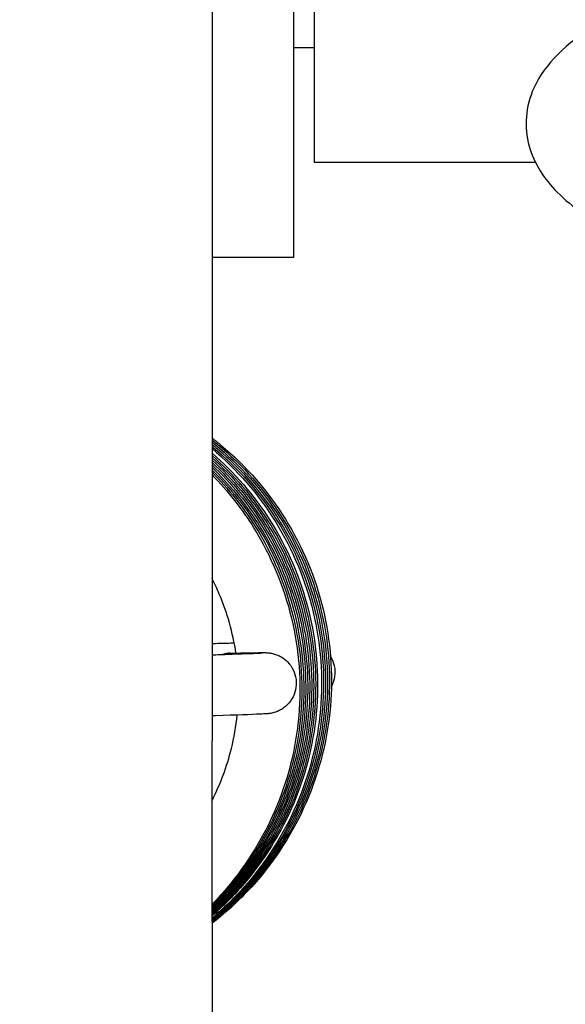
# Model space of a CAD drawing. Header units: millimetres. Extents: x 49320 to 60117, y -4209 to 20568.
# Tile 96 of 252: x 52281.4 to 52282.47, y 1683.23 to 1685.16. Entities that reach past the tile are written whole.
import ezdxf

# ---------------------------------------------------------------- set-up
doc = ezdxf.new("R2010")
doc.units = ezdxf.units.MM
doc.layers.add('_mt_hatch żelbet', color=8, linetype='Continuous', lineweight=9)
doc.layers.add('_mt_widok', color=253, linetype='Continuous')
doc.layers.add('ARCATA', color=4, linetype='Continuous')

# ---------------------------------------------------------------- blocks, each defined once
blk = doc.blocks.new('WINDA 1 DZ')
at = {"layer": 'ARCATA', "color": 5, "true_color": 0x1414ff}
for p, q in [((45.2, 83.8691), (45.2, 76.8148)), ((45.36, 77.763), (45.36, 82.585)), ((45.4, 82.399), (45.4, 77.949)), ((45.36, 78.174), (45.4, 78.174)), ((45.4, 77.949), (45.8335, 77.949)), ((45.2, 77.763), (45.36, 77.763)), ((45.2, 76.4613), (45.2, 76.8148)), ((45.2, 76.4613), (45.2, 75.5401))]:
    blk.add_line(p, q, dxfattribs=at)
blk.add_ellipse((45.2369, 76.9272), major_axis=(0.0012, -0.0598), ratio=0.876106, start_param=3.141736, end_param=3.419819, dxfattribs=at)
for points, knots in [([(47.4352, 77.8138), (47.4429, 77.8178), (47.4503, 77.8218), (47.5137, 77.8584), (47.5579, 77.8959), (47.6031, 77.9797), (47.61, 78.0227), (47.5925, 78.0962), (47.5741, 78.1264), (47.515, 78.1903), (47.4677, 78.2212), (47.3479, 78.2775), (47.2733, 78.3019), (47.1098, 78.3396), (47.0216, 78.3532), (46.8391, 78.3698), (46.7449, 78.3729), (46.5587, 78.3686), (46.4667, 78.3612), (46.2931, 78.3364), (46.2116, 78.319), (46.0656, 78.2747), (46.0015, 78.2478), (45.8954, 78.1827), (45.853, 78.1438), (45.8144, 78.059), (45.8107, 78.0178), (45.8309, 77.9465), (45.8508, 77.9165), (45.9053, 77.8612), (45.9417, 77.8362), (45.9848, 77.8138)], [5.702614, 5.702614, 5.702614, 5.702614, 5.74792, 5.74792, 6.100925, 6.100925, 6.364715, 6.364715, 6.589371, 6.589371, 6.912013, 6.912013, 7.260654, 7.260654, 7.594166, 7.594166, 7.922306, 7.922306, 8.249512, 8.249512, 8.579121, 8.579121, 8.916951, 8.916951, 9.270556, 9.270556, 9.521263, 9.521263, 9.750134, 9.750134, 10.005349, 10.005349, 10.005349, 10.005349]), ([(45.2, 77.4088), (45.2059, 77.4042), (45.2118, 77.3995), (45.2669, 77.3538), (45.3101, 77.304), (45.3775, 77.1954), (45.4027, 77.1352), (45.4323, 77.0114), (45.4372, 76.9462), (45.4266, 76.8187), (45.4104, 76.7547), (45.3598, 76.6372), (45.3248, 76.582), (45.2576, 76.5064), (45.2298, 76.4805), (45.2, 76.4575)], [0.555799, 0.555799, 0.555799, 0.555799, 0.578256, 0.578256, 0.771377, 0.771377, 0.962663, 0.962663, 1.154215, 1.154215, 1.347406, 1.347406, 1.538784, 1.538784, 1.651352, 1.651352, 1.651352, 1.651352]), ([(45.2, 77.4047), (45.2035, 77.402), (45.207, 77.3992), (45.26, 77.3558), (45.3035, 77.3064), (45.3718, 77.1982), (45.3975, 77.1379), (45.4279, 77.0141), (45.4333, 76.9491), (45.4235, 76.8218), (45.4078, 76.7579), (45.3581, 76.6398), (45.3233, 76.5842), (45.2566, 76.5082), (45.2293, 76.4824), (45.2, 76.4594)], [0.562298, 0.562298, 0.562298, 0.562298, 0.575693, 0.575693, 0.768461, 0.768461, 0.960626, 0.960626, 1.151712, 1.151712, 1.344397, 1.344397, 1.536733, 1.536733, 1.648117, 1.648117, 1.648117, 1.648117]), ([(45.2, 77.4005), (45.2018, 77.3991), (45.2036, 77.3977), (45.2549, 77.3559), (45.2984, 77.3069), (45.3672, 77.199), (45.3929, 77.1384), (45.4236, 77.0147), (45.4293, 76.95), (45.4201, 76.8222), (45.4044, 76.7576), (45.3546, 76.6399), (45.3206, 76.585), (45.2554, 76.5097), (45.2288, 76.4841), (45.2, 76.4612)], [0.570945, 0.570945, 0.570945, 0.570945, 0.577859, 0.577859, 0.769985, 0.769985, 0.962813, 0.962813, 1.153241, 1.153241, 1.347824, 1.347824, 1.537304, 1.537304, 1.646971, 1.646971, 1.646971, 1.646971]), ([(45.2, 77.3963), (45.2037, 77.3933), (45.2073, 77.3903), (45.2588, 77.3464), (45.3008, 77.2975), (45.3679, 77.1887), (45.393, 77.127), (45.4212, 77.0024), (45.4256, 76.9382), (45.4142, 76.8109), (45.3974, 76.7463), (45.3454, 76.6296), (45.3105, 76.5755), (45.2476, 76.5051), (45.2246, 76.4831), (45.2, 76.4632)], [0.566339, 0.566339, 0.566339, 0.566339, 0.580632, 0.580632, 0.769864, 0.769864, 0.964875, 0.964875, 1.153928, 1.153928, 1.349015, 1.349015, 1.537955, 1.537955, 1.632529, 1.632529, 1.632529, 1.632529]), ([(45.2, 77.392), (45.2007, 77.3914), (45.2015, 77.3908), (45.2511, 77.3495), (45.2941, 77.3004), (45.3614, 77.1924), (45.3866, 77.1322), (45.4169, 77.0079), (45.4218, 76.9422), (45.411, 76.8146), (45.3953, 76.7512), (45.345, 76.6341), (45.3102, 76.5789), (45.2472, 76.5075), (45.2244, 76.4855), (45.2, 76.4654)], [0.579007, 0.579007, 0.579007, 0.579007, 0.581865, 0.581865, 0.773244, 0.773244, 0.964649, 0.964649, 1.157838, 1.157838, 1.349332, 1.349332, 1.540703, 1.540703, 1.635122, 1.635122, 1.635122, 1.635122]), ([(45.2, 77.3878), (45.2488, 77.347), (45.2915, 77.2976), (45.3583, 77.1894), (45.3835, 77.1293), (45.4131, 77.0053), (45.4179, 76.9399), (45.407, 76.8123), (45.3909, 76.7485), (45.3402, 76.6312), (45.3052, 76.5762), (45.2436, 76.5069), (45.2225, 76.4864), (45.2, 76.4675)], [0.581348, 0.581348, 0.581348, 0.581348, 0.772672, 0.772672, 0.963732, 0.963732, 1.156009, 1.156009, 1.348734, 1.348734, 1.53984, 1.53984, 1.627407, 1.627407, 1.627407, 1.627407]), ([(45.2, 77.3791), (45.2437, 77.3411), (45.2822, 77.2964), (45.3477, 77.1936), (45.3736, 77.1332), (45.4044, 77.0094), (45.4101, 76.9445), (45.4006, 76.8173), (45.3853, 76.7535), (45.336, 76.6352), (45.3013, 76.5793), (45.2408, 76.51), (45.2211, 76.4903), (45.2, 76.4719)], [0.593767, 0.593767, 0.593767, 0.593767, 0.767526, 0.767526, 0.960078, 0.960078, 1.151169, 1.151169, 1.343454, 1.343454, 1.536206, 1.536206, 1.619538, 1.619538, 1.619538, 1.619538]), ([(45.2, 77.3745), (45.2421, 77.3373), (45.2794, 77.2938), (45.344, 77.1923), (45.3698, 77.1317), (45.4007, 77.0075), (45.4063, 76.9423), (45.3965, 76.8153), (45.3813, 76.7519), (45.3321, 76.6338), (45.2971, 76.5778), (45.2378, 76.5099), (45.2195, 76.4914), (45.2, 76.4742)], [0.60181, 0.60181, 0.60181, 0.60181, 0.770491, 0.770491, 0.963653, 0.963653, 1.155216, 1.155216, 1.346517, 1.346517, 1.539681, 1.539681, 1.617334, 1.617334, 1.617334, 1.617334]), ([(45.2, 77.3699), (45.2413, 77.3329), (45.2777, 77.2898), (45.3412, 77.1888), (45.3667, 77.1285), (45.3973, 77.0042), (45.4025, 76.9385), (45.392, 76.8112), (45.3766, 76.7478), (45.3268, 76.6304), (45.2919, 76.575), (45.2343, 76.5092), (45.2176, 76.4923), (45.2, 76.4765)], [0.606246, 0.606246, 0.606246, 0.606246, 0.772632, 0.772632, 0.964741, 0.964741, 1.157588, 1.157588, 1.348708, 1.348708, 1.540731, 1.540731, 1.611471, 1.611471, 1.611471, 1.611471]), ([(45.2, 77.3654), (45.2405, 77.3284), (45.2762, 77.2855), (45.3385, 77.1849), (45.3638, 77.1248), (45.3938, 77.0006), (45.3986, 76.9349), (45.3877, 76.8073), (45.3718, 76.7437), (45.3214, 76.6267), (45.2865, 76.5716), (45.2304, 76.5082), (45.2156, 76.4932), (45.2, 76.4789)], [0.6087408, 0.6087408, 0.6087408, 0.6087408, 0.7732546, 0.7732546, 0.9644399, 0.9644399, 1.1575128, 1.1575128, 1.3493451, 1.3493451, 1.5405027, 1.5405027, 1.6035617, 1.6035617, 1.6035617, 1.6035617]), ([(45.2, 77.3606), (45.2392, 77.324), (45.2739, 77.282), (45.3362, 77.1815), (45.3614, 77.1199), (45.3901, 76.9953), (45.3947, 76.9309), (45.3836, 76.8036), (45.3669, 76.7391), (45.3154, 76.6222), (45.2805, 76.5678), (45.2264, 76.507), (45.2135, 76.4938), (45.2, 76.4813)], [0.6076678, 0.6076678, 0.6076678, 0.6076678, 0.7684554, 0.7684554, 0.9633336, 0.9633336, 1.1527402, 1.1527402, 1.3475025, 1.3475025, 1.5368425, 1.5368425, 1.592026, 1.592026, 1.592026, 1.592026]), ([(45.2, 77.356), (45.238, 77.3198), (45.2716, 77.2785), (45.333, 77.1788), (45.3583, 77.1172), (45.3865, 76.9925), (45.3907, 76.9282), (45.3793, 76.8009), (45.3627, 76.7363), (45.3107, 76.6195), (45.2756, 76.5654), (45.2229, 76.5065), (45.2117, 76.495), (45.2, 76.4839)], [0.613749, 0.613749, 0.613749, 0.613749, 0.770983, 0.770983, 0.9659352, 0.9659352, 1.1551507, 1.1551507, 1.3501249, 1.3501249, 1.5393613, 1.5393613, 1.5875162, 1.5875162, 1.5875162, 1.5875162]), ([(45.2, 77.3509), (45.2339, 77.3181), (45.2641, 77.2811), (45.3245, 77.1869), (45.3511, 77.1258), (45.3815, 77.0016), (45.3866, 76.9373), (45.3773, 76.8101), (45.3621, 76.7457), (45.3124, 76.6278), (45.2778, 76.5727), (45.2246, 76.5117), (45.2126, 76.499), (45.2, 76.4868)], [0.6361686, 0.6361686, 0.6361686, 0.6361686, 0.777487, 0.777487, 0.9726373, 0.9726373, 1.1619673, 1.1619673, 1.3557343, 1.3557343, 1.5464633, 1.5464633, 1.5987892, 1.5987892, 1.5987892, 1.5987892]), ([(45.2, 77.3458), (45.231, 77.3154), (45.2589, 77.2817), (45.3186, 77.1911), (45.3454, 77.1294), (45.3764, 77.0057), (45.3827, 76.9424), (45.3747, 76.8157), (45.3599, 76.7509), (45.3113, 76.6319), (45.2771, 76.5761), (45.2244, 76.5143), (45.2125, 76.5015), (45.2, 76.4892)], [0.6471101, 0.6471101, 0.6471101, 0.6471101, 0.7768851, 0.7768851, 0.9735006, 0.9735006, 1.160378, 1.160378, 1.3549148, 1.3549148, 1.5466899, 1.5466899, 1.598981, 1.598981, 1.598981, 1.598981]), ([(45.2, 77.3414), (45.2321, 77.3094), (45.2607, 77.2736), (45.3184, 77.1813), (45.3438, 77.121), (45.3742, 76.9967), (45.3793, 76.931), (45.3686, 76.8035), (45.3531, 76.7401), (45.3031, 76.6229), (45.2682, 76.5676), (45.2177, 76.5102), (45.209, 76.5009), (45.2, 76.4919)], [0.6373347, 0.6373347, 0.6373347, 0.6373347, 0.7730343, 0.7730343, 0.9647443, 0.9647443, 1.1578625, 1.1578625, 1.3491193, 1.3491193, 1.5407695, 1.5407695, 1.578836, 1.578836, 1.578836, 1.578836]), ([(45.2, 77.3365), (45.2312, 77.3048), (45.2589, 77.2694), (45.3156, 77.1777), (45.3408, 77.1176), (45.3706, 76.9935), (45.3754, 76.9279), (45.3645, 76.8003), (45.3484, 76.7366), (45.2978, 76.6195), (45.2629, 76.5644), (45.214, 76.5093), (45.2071, 76.5019), (45.2, 76.4947)], [0.6399425, 0.6399425, 0.6399425, 0.6399425, 0.7730573, 0.7730573, 0.9641393, 0.9641393, 1.1568801, 1.1568801, 1.3491325, 1.3491325, 1.5402311, 1.5402311, 1.5705191, 1.5705191, 1.5705191, 1.5705191]), ([(45.2469, 76.9872), (45.2409, 77.0269), (45.2298, 77.066), (45.2099, 77.1131), (45.2051, 77.1233), (45.2, 77.1334)], [0.6498173, 0.6498173, 0.6498173, 0.6498173, 0.7699354, 0.7699354, 0.8038674, 0.8038674, 0.8038674, 0.8038674]), ([(45.2, 77.006), (45.21, 77.0062), (45.2197, 77.0064), (45.2339, 77.0068), (45.2387, 77.0069), (45.2435, 77.007)], [1.23421429, 1.23421429, 1.23421429, 1.23421429, 1.27430399, 1.27430399, 1.29575196, 1.29575196, 1.29575196, 1.29575196]), ([(45.2, 76.9837), (45.2103, 76.984), (45.2198, 76.9843), (45.2581, 76.9857), (45.2796, 76.9865), (45.2941, 76.9871), (45.2966, 76.9873), (45.2984, 76.9874), (45.2987, 76.9874), (45.2987, 76.9874)], [1.4249032, 1.4249032, 1.4249032, 1.4249032, 1.4771173, 1.4771173, 1.6520452, 1.6520452, 1.701464, 1.701464, 1.7215428, 1.7215428, 1.7215428, 1.7215428]), ([(45.2357, 76.987), (45.2644, 76.9876), (45.2847, 76.9879), (45.2995, 76.988), (45.302, 76.988), (45.306, 76.9879), (45.3069, 76.9879), (45.3112, 76.9875), (45.3123, 76.9874), (45.3146, 76.9871), (45.3157, 76.9869), (45.3192, 76.9862), (45.322, 76.9855), (45.3273, 76.9836), (45.33, 76.9825), (45.3369, 76.979), (45.341, 76.9762), (45.3494, 76.9688), (45.3535, 76.9639), (45.36, 76.953), (45.3624, 76.9468), (45.3645, 76.9369), (45.365, 76.9333), (45.3651, 76.9296)], [0, 0, 0, 0, 0.1763558, 0.1763558, 0.230532, 0.230532, 0.2566198, 0.2566198, 0.2631117, 0.2631117, 0.2675007, 0.2675007, 0.2763771, 0.2763771, 0.285128, 0.285128, 0.2998972, 0.2998972, 0.3186039, 0.3186039, 0.3380421, 0.3380421, 0.3490157, 0.3490157, 0.3490157, 0.3490157]), ([(45.4321, 76.9804), (45.4322, 76.9803), (45.4323, 76.9803), (45.4356, 76.9746), (45.4381, 76.9684), (45.4402, 76.9585), (45.4407, 76.9548), (45.4408, 76.9511)], [1.73089092, 1.73089092, 1.73089092, 1.73089092, 1.7312113, 1.7312113, 1.7506481, 1.7506481, 1.76177106, 1.76177106, 1.76177106, 1.76177106]), ([(45.4408, 76.9511), (45.441, 76.9446), (45.4401, 76.9381), (45.4371, 76.9284), (45.4357, 76.9249), (45.4339, 76.9216)], [0, 0, 0, 0, 0.0193053, 0.0193053, 0.03052712, 0.03052712, 0.03052712, 0.03052712]), ([(45.3651, 76.9296), (45.3652, 76.9232), (45.3643, 76.9166), (45.3606, 76.9043), (45.3576, 76.8984), (45.3501, 76.8878), (45.3454, 76.8832), (45.3376, 76.8776), (45.3349, 76.8759), (45.3295, 76.8732), (45.3269, 76.8722), (45.3226, 76.8707), (45.3209, 76.8702), (45.3177, 76.8694), (45.3162, 76.8691), (45.3141, 76.8688), (45.3133, 76.8687), (45.3116, 76.8684), (45.3109, 76.8684), (45.3088, 76.8681), (45.3077, 76.8681), (45.3033, 76.8678), (45.2995, 76.8676), (45.2779, 76.8666), (45.2481, 76.8655), (45.2049, 76.8641), (45.2025, 76.864), (45.2, 76.8639)], [0, 0, 0, 0, 0.0193053, 0.0193053, 0.0387411, 0.0387411, 0.0581903, 0.0581903, 0.0676989, 0.0676989, 0.0764209, 0.0764209, 0.0823115, 0.0823115, 0.0891819, 0.0891819, 0.0949702, 0.0949702, 0.1045286, 0.1045286, 0.1275908, 0.1275908, 0.1967703, 0.1967703, 0.4078554, 0.4078554, 0.4202521, 0.4202521, 0.4202521, 0.4202521]), ([(45.2, 76.698), (45.2165, 76.7304), (45.2293, 76.7648), (45.2434, 76.8214), (45.2472, 76.8434), (45.2496, 76.8656)], [0.3525218, 0.3525218, 0.3525218, 0.3525218, 0.4612514, 0.4612514, 0.5279915, 0.5279915, 0.5279915, 0.5279915])]:
    blk.add_open_spline(points, degree=3, knots=knots, dxfattribs=at)

msp = doc.modelspace()

# ---------------------------------------------------------------- hatches: boundary and pattern name
at = {"layer": '_mt_hatch żelbet', "ltscale": 2, "transparency": 33554687}
h = msp.add_hatch(dxfattribs=at)
h.set_pattern_fill('ANSI36', color=8)
h.set_pattern_definition([(45, (55916.924, 5082.696), (1.683798, 6.173926), [7.9375, -1.5875, 0, -1.5875])])
edge = h.paths.add_edge_path()
edge.add_line((52283.3224, 1621.9329), (52251.5763, 1621.9329))
edge.add_line((52251.5763, 1621.9329), (52251.5763, 1704.3329))
edge.add_line((52251.5763, 1704.3329), (52249.7263, 1704.3329))
edge.add_line((52249.7263, 1704.3329), (52249.6763, 1704.3829))
edge.add_arc((52249.6263, 1704.3829), 0.05, 0, 90)
edge.add_line((52249.6263, 1704.4329), (52247.1263, 1704.4329))
edge.add_line((52247.1263, 1704.4329), (52247.1263, 1704.3579))
edge.add_line((52247.1263, 1704.3579), (52247.1013, 1704.3329))
edge.add_line((52247.1013, 1704.3329), (52246.9013, 1704.3329))
edge.add_line((52246.9013, 1704.3329), (52246.8763, 1704.3579))
edge.add_line((52246.8763, 1704.3579), (52246.8763, 1704.4329))
edge.add_line((52246.8763, 1704.4329), (52246.8263, 1704.4329))
edge.add_line((52246.8263, 1704.4329), (52246.8263, 1705.4329))
edge.add_line((52246.8263, 1705.4329), (52246.8763, 1705.4329))
edge.add_line((52246.8763, 1705.4329), (52246.8763, 1705.5079))
edge.add_line((52246.8763, 1705.5079), (52246.9013, 1705.5329))
edge.add_line((52246.9013, 1705.5329), (52247.1013, 1705.5329))
edge.add_line((52247.1013, 1705.5329), (52247.1263, 1705.5079))
edge.add_line((52247.1263, 1705.5079), (52247.1263, 1705.4329))
edge.add_line((52247.1263, 1705.4329), (52249.6263, 1705.4329))
edge.add_arc((52249.6263, 1705.4829), 0.05, 270, 360)
edge.add_line((52249.6763, 1705.4829), (52249.7263, 1705.5329))
edge.add_line((52249.7263, 1705.5329), (52251.5763, 1705.5329))
edge.add_line((52251.5763, 1705.5329), (52251.5763, 1712.3329))
edge.add_line((52251.5763, 1712.3329), (52249.7263, 1712.3329))
edge.add_line((52249.7263, 1712.3329), (52249.6763, 1712.3829))
edge.add_arc((52249.6263, 1712.3829), 0.05, 0, 90)
edge.add_line((52249.6263, 1712.4329), (52247.1263, 1712.4329))
edge.add_line((52247.1263, 1712.4329), (52247.1263, 1712.3579))
edge.add_line((52247.1263, 1712.3579), (52247.1013, 1712.3329))
edge.add_line((52247.1013, 1712.3329), (52246.9013, 1712.3329))
edge.add_line((52246.9013, 1712.3329), (52246.8763, 1712.3579))
edge.add_line((52246.8763, 1712.3579), (52246.8763, 1712.4329))
edge.add_line((52246.8763, 1712.4329), (52246.8263, 1712.4329))
edge.add_line((52246.8263, 1712.4329), (52246.8263, 1712.3079))
edge.add_arc((52246.8013, 1712.3079), 0.025, 270, 360, ccw=False)
edge.add_line((52246.8013, 1712.2829), (52245.4513, 1712.2829))
edge.add_arc((52245.4513, 1712.3079), 0.025, 180, 270, ccw=False)
edge.add_line((52245.4263, 1712.33), (52245.4263, 1712.429))
edge.add_line((52245.4263, 1712.429), (52244.1918, 1712.3329))
edge.add_arc((52244.1763, 1712.5323), 0.2, 180, 274.4517, ccw=False)
edge.add_line((52243.9763, 1712.5323), (52243.9763, 1713.3335))
edge.add_arc((52244.1763, 1713.3335), 0.2, 85.5483, 180, ccw=False)
edge.add_line((52244.1918, 1713.5329), (52245.4263, 1713.4368))
edge.add_line((52245.4263, 1713.4368), (52245.4263, 1713.5573))
edge.add_arc((52245.4513, 1713.5579), 0.025, 90, 180, ccw=False)
edge.add_line((52245.4513, 1713.5829), (52246.8013, 1713.5829))
edge.add_arc((52246.8013, 1713.5579), 0.025, 0, 90, ccw=False)
edge.add_line((52246.8263, 1713.5579), (52246.8263, 1713.4329))
edge.add_line((52246.8263, 1713.4329), (52246.8763, 1713.4329))
edge.add_line((52246.8763, 1713.4329), (52246.8763, 1713.5079))
edge.add_line((52246.8763, 1713.5079), (52246.9013, 1713.5329))
edge.add_line((52246.9013, 1713.5329), (52247.1013, 1713.5329))
edge.add_line((52247.1013, 1713.5329), (52247.1263, 1713.5079))
edge.add_line((52247.1263, 1713.5079), (52247.1263, 1713.4329))
edge.add_line((52247.1263, 1713.4329), (52249.6263, 1713.4329))
edge.add_arc((52249.6263, 1713.4829), 0.05, 270, 360)
edge.add_line((52249.6763, 1713.4829), (52249.7263, 1713.5329))
edge.add_line((52249.7263, 1713.5329), (52251.5763, 1713.5329))
edge.add_line((52251.5763, 1713.5329), (52251.5763, 1778.6829))
edge.add_line((52251.5763, 1778.6829), (52249.7263, 1778.6829))
edge.add_line((52249.7263, 1778.6829), (52249.6763, 1778.7329))
edge.add_arc((52249.6263, 1778.7329), 0.05, 0, 90)
edge.add_line((52249.6263, 1778.7829), (52247.1263, 1778.7829))
edge.add_line((52247.1263, 1778.7829), (52247.1263, 1778.7079))
edge.add_line((52247.1263, 1778.7079), (52247.1013, 1778.6829))
edge.add_line((52247.1013, 1778.6829), (52246.9013, 1778.6829))
edge.add_line((52246.9013, 1778.6829), (52246.8763, 1778.7079))
edge.add_line((52246.8763, 1778.7079), (52246.8763, 1778.7829))
edge.add_line((52246.8763, 1778.7829), (52246.8263, 1778.7829))
edge.add_line((52246.8263, 1778.7829), (52246.8263, 1778.6579))
edge.add_arc((52246.8013, 1778.6579), 0.025, 270, 360, ccw=False)
edge.add_line((52246.8013, 1778.6329), (52245.4513, 1778.6329))
edge.add_arc((52245.4513, 1778.6579), 0.025, 180, 270, ccw=False)
edge.add_line((52245.4263, 1778.6579), (52245.4263, 1778.779))
edge.add_line((52245.4263, 1778.779), (52244.6918, 1778.6829))
edge.add_arc((52244.6763, 1778.8823), 0.2, 180, 274.4517, ccw=False)
edge.add_line((52244.4763, 1778.8823), (52244.4763, 1779.6835))
edge.add_arc((52244.6763, 1779.6835), 0.2, 85.5483, 180, ccw=False)
edge.add_line((52244.6918, 1779.8829), (52245.4263, 1779.7868))
edge.add_line((52245.4263, 1779.7868), (52245.4263, 1779.9079))
edge.add_arc((52245.4513, 1779.9079), 0.025, 90, 180, ccw=False)
edge.add_line((52245.4513, 1779.9329), (52246.8013, 1779.9329))
edge.add_arc((52246.8013, 1779.9079), 0.025, 0, 90, ccw=False)
edge.add_line((52246.8263, 1779.9079), (52246.8263, 1779.7829))
edge.add_line((52246.8263, 1779.7829), (52246.8763, 1779.7829))
edge.add_line((52246.8763, 1779.7829), (52246.8763, 1779.8579))
edge.add_line((52246.8763, 1779.8579), (52246.9013, 1779.8829))
edge.add_line((52246.9013, 1779.8829), (52247.1013, 1779.8829))
edge.add_line((52247.1013, 1779.8829), (52247.1263, 1779.8579))
edge.add_line((52247.1263, 1779.8579), (52247.1263, 1779.7829))
edge.add_line((52247.1263, 1779.7829), (52249.6263, 1779.7829))
edge.add_arc((52249.6263, 1779.8329), 0.05, 270, 360)
edge.add_line((52249.6763, 1779.8329), (52249.7263, 1779.8829))
edge.add_line((52249.7263, 1779.8829), (52251.5763, 1779.8829))
edge.add_line((52251.5763, 1779.8829), (52251.5763, 1788.7829))
edge.add_line((52251.5763, 1788.7829), (52249.7263, 1788.7829))
edge.add_line((52249.7263, 1788.7829), (52249.6763, 1788.8329))
edge.add_arc((52249.6263, 1788.8329), 0.05, 0, 90)
edge.add_line((52249.6263, 1788.8829), (52247.1263, 1788.8829))
edge.add_line((52247.1263, 1788.8829), (52247.1263, 1788.8079))
edge.add_line((52247.1263, 1788.8079), (52247.1013, 1788.7829))
edge.add_line((52247.1013, 1788.7829), (52246.9013, 1788.7829))
edge.add_line((52246.9013, 1788.7829), (52246.8763, 1788.8079))
edge.add_line((52246.8763, 1788.8079), (52246.8763, 1788.8829))
edge.add_line((52246.8763, 1788.8829), (52246.8263, 1788.8829))
edge.add_line((52246.8263, 1788.8829), (52246.8263, 1788.7579))
edge.add_arc((52246.8013, 1788.7579), 0.025, 270, 360, ccw=False)
edge.add_line((52246.8013, 1788.7329), (52246.4455, 1788.7329))
edge.add_spline(control_points=[(52246.4364, 1788.7439), (52246.4364, 1788.7439), (52246.4363, 1788.744), (52246.4357, 1788.7442), (52246.4348, 1788.7446), (52246.4317, 1788.7456), (52246.4291, 1788.7463), (52246.4222, 1788.7479), (52246.4176, 1788.7487), (52246.4069, 1788.7502), (52246.4009, 1788.7509), (52246.3886, 1788.7517), (52246.3824, 1788.7519), (52246.3763, 1788.7519)], knot_values=[0.024008, 0.024008, 0.024008, 0.024008, 0.028269, 0.028269, 0.039404, 0.039404, 0.055597, 0.055597, 0.075883, 0.075883, 0.097542, 0.097542, 0.117485, 0.117485, 0.117485, 0.117485], degree=3, periodic=0)
edge.add_line((52246.3763, 1788.7519), (52245.5763, 1788.7519))
edge.add_spline(control_points=[(52245.5763, 1788.7346), (52245.5705, 1788.7346), (52245.5646, 1788.7347), (52245.5452, 1788.7349), (52245.5321, 1788.7352), (52245.5073, 1788.7364), (52245.4957, 1788.7373), (52245.4748, 1788.74), (52245.4654, 1788.7419), (52245.4509, 1788.7472), (52245.4454, 1788.7499), (52245.4364, 1788.7573), (52245.4329, 1788.7612), (52245.4277, 1788.7711), (52245.4263, 1788.7771), (52245.4263, 1788.7826)], knot_values=[0, 0, 0, 0, 0.0173, 0.0173, 0.057137, 0.057137, 0.096974, 0.096974, 0.13681, 0.13681, 0.163111, 0.163111, 0.180869, 0.180869, 0.199184, 0.199184, 0.199184, 0.199184], degree=3, periodic=0)
edge.add_line((52245.4263, 1788.7826), (52245.4263, 1788.879))
edge.add_line((52245.4263, 1788.879), (52244.6918, 1788.7829))
edge.add_arc((52244.6763, 1788.9823), 0.2, 180, 274.4517, ccw=False)
edge.add_line((52244.4763, 1788.9823), (52244.4763, 1789.7835))
edge.add_arc((52244.6763, 1789.7835), 0.2, 85.5483, 180, ccw=False)
edge.add_line((52244.6918, 1789.9829), (52245.4263, 1789.8868))
edge.add_line((52245.4263, 1789.8868), (52245.4263, 1790.0079))
edge.add_arc((52245.4513, 1790.0079), 0.025, 90, 180, ccw=False)
edge.add_line((52245.4513, 1790.0329), (52246.8013, 1790.0329))
edge.add_arc((52246.8013, 1790.0079), 0.025, 0, 90, ccw=False)
edge.add_line((52246.8263, 1790.0079), (52246.8263, 1789.8829))
edge.add_line((52246.8263, 1789.8829), (52246.8763, 1789.8829))
edge.add_line((52246.8763, 1789.8829), (52246.8763, 1789.9579))
edge.add_line((52246.8763, 1789.9579), (52246.9013, 1789.9829))
edge.add_line((52246.9013, 1789.9829), (52247.1013, 1789.9829))
edge.add_line((52247.1013, 1789.9829), (52247.1263, 1789.9579))
edge.add_line((52247.1263, 1789.9579), (52247.1263, 1789.8829))
edge.add_line((52247.1263, 1789.8829), (52249.6263, 1789.8829))
edge.add_arc((52249.6263, 1789.9329), 0.05, 270, 360)
edge.add_line((52249.6763, 1789.9329), (52249.7263, 1789.9829))
edge.add_line((52249.7263, 1789.9829), (52251.5763, 1789.9829))
edge.add_line((52251.5763, 1789.9829), (52251.5763, 1815.9329))
edge.add_line((52251.5763, 1815.9329), (52283.3224, 1815.9329))
edge.add_line((52283.3224, 1815.9329), (52283.3224, 1830.8324))
edge.add_line((52283.3224, 1830.8324), (52236.5763, 1830.8324))
edge.add_line((52236.5763, 1830.8324), (52236.5763, 1606.9329))
edge.add_line((52236.5763, 1606.9329), (52283.3224, 1606.9329))
edge.add_line((52283.3224, 1606.9328), (52283.3224, 1621.9329))
h.paths.add_polyline_path([(52431.5763, 1830.8324), (52283.3224, 1830.8324), (52283.3224, 1815.9329), (52416.5763, 1815.9329), (52416.5713, 1715.8329), (52416.5713, 1716.7329), (52415.3013, 1716.7329), (52414.9013, 1716.7329), (52415.9013, 1715.7329), (52415.9013, 1702.1329), (52414.9013, 1701.1329), (52415.3013, 1701.1329), (52416.5713, 1701.1329), (52416.5763, 1702.0329), (52416.5763, 1632.9329), (52431.5763, 1617.9329)])
h.paths.add_polyline_path([(52394.7763, 1630.2866), (52434.3763, 1630.2866)])
h.paths.add_polyline_path([(52431.5763, 1606.9329), (52431.5763, 1617.9329), (52416.5763, 1632.9329), (52416.5763, 1621.9329), (52409.5763, 1621.9329), (52409.5763, 1606.9329)])
edge = h.paths.add_edge_path(flags=16)
edge.add_spline(control_points=[(52245.438, 1705.5453), (52245.4384, 1705.5458), (52245.4388, 1705.5463), (52245.4455, 1705.5529), (52245.4525, 1705.5571), (52245.4601, 1705.5603)], knot_values=[0.127222, 0.127222, 0.127222, 0.127222, 0.129604, 0.129604, 0.161729, 0.161729, 0.161729, 0.161729], degree=3, periodic=0)
edge = h.paths.add_edge_path(flags=16)
edge.add_arc((52244.1763, 1704.5323), 0.2, 180, 274.4517, ccw=False)
edge.add_line((52243.9763, 1704.5323), (52243.9763, 1705.3335))
edge.add_arc((52244.1763, 1705.3335), 0.2, 85.5483, 180, ccw=False)
edge.add_line((52244.1918, 1705.5329), (52245.4263, 1705.4368))
edge.add_line((52245.4263, 1705.4368), (52245.4263, 1704.8362))
edge.add_spline(control_points=[(52245.4263, 1704.8362), (52245.4263, 1704.8357), (52245.4263, 1704.8352), (52245.4265, 1704.8192), (52245.4288, 1704.8036), (52245.4382, 1704.774), (52245.4451, 1704.7599), (52245.4607, 1704.7383), (52245.4681, 1704.7302), (52245.4763, 1704.723)], knot_values=[0.091168, 0.091168, 0.091168, 0.091168, 0.092523, 0.092523, 0.132421, 0.132421, 0.171812, 0.171812, 0.199493, 0.199493, 0.199493, 0.199493], degree=3, periodic=0)
edge.add_spline(control_points=[(52245.4763, 1704.723), (52245.4797, 1704.72), (52245.4833, 1704.7171), (52245.4999, 1704.7052), (52245.5142, 1704.6981), (52245.5444, 1704.6885), (52245.5605, 1704.686), (52245.5763, 1704.686)], knot_values=[0, 0, 0, 0, 0.011492, 0.011492, 0.051269, 0.051269, 0.091168, 0.091168, 0.091168, 0.091168], degree=3, periodic=0)
edge.add_line((52245.5763, 1704.686), (52246.3763, 1704.686))
edge.add_spline(control_points=[(52246.3763, 1704.686), (52246.3767, 1704.686), (52246.3771, 1704.686), (52246.3826, 1704.6859), (52246.3877, 1704.6851), (52246.3975, 1704.682), (52246.4022, 1704.6797), (52246.4106, 1704.674), (52246.4143, 1704.6705), (52246.4203, 1704.6629), (52246.4226, 1704.6588), (52246.4256, 1704.6505), (52246.4263, 1704.6463), (52246.4263, 1704.6423)], knot_values=[0, 0, 0, 0, 0.001746, 0.001746, 0.02414, 0.02414, 0.046992, 0.046992, 0.070489, 0.070489, 0.093985, 0.093985, 0.117481, 0.117481, 0.117481, 0.117481], degree=3, periodic=0)
edge.add_spline(control_points=[(52246.4263, 1704.6366), (52246.4263, 1704.6312), (52246.4251, 1704.6257), (52246.4199, 1704.6155), (52246.4161, 1704.6109), (52246.4072, 1704.6037), (52246.4016, 1704.6006), (52246.3893, 1704.5965), (52246.3826, 1704.5955), (52246.3763, 1704.5955)], knot_values=[-0.075489, -0.075489, -0.075489, -0.075489, -0.056592, -0.056592, -0.037695, -0.037695, -0.018848, -0.018848, 0, 0, 0, 0], degree=3, periodic=0)
edge.add_line((52246.3763, 1704.5955), (52245.5763, 1704.5955))
edge.add_spline(control_points=[(52245.5763, 1704.5955), (52245.5575, 1704.5955), (52245.5375, 1704.5925), (52245.5008, 1704.5806), (52245.484, 1704.5717), (52245.4569, 1704.5514), (52245.4451, 1704.5386), (52245.4298, 1704.5122), (52245.4263, 1704.4988), (52245.4263, 1704.4871)], knot_values=[0.959969, 0.959969, 0.959969, 0.959969, 1.016264, 1.016264, 1.07256, 1.07256, 1.132171, 1.132171, 1.191783, 1.191783, 1.191783, 1.191783], degree=3, periodic=0)
edge.add_line((52245.4263, 1704.4871), (52245.4263, 1704.4465))
edge.add_line((52245.4263, 1704.429), (52244.1918, 1704.3329))
h.paths.add_polyline_path([(52424.0558, 1703.2329, -0.437158), (52424.2713, 1703.0335), (52424.2713, 1702.2323, -0.437158), (52424.0558, 1702.0329), (52422.8213, 1702.129), (52422.8213, 1702.0079, -0.414214), (52422.7963, 1701.9829), (52421.4463, 1701.9829, -0.414214), (52421.4213, 1702.0079), (52421.4213, 1702.1329), (52421.3713, 1702.1329), (52421.3713, 1702.0579), (52421.3463, 1702.0329), (52421.1463, 1702.0329), (52421.1213, 1702.0579), (52421.1213, 1702.1329), (52418.6213, 1702.1329, 0.414214), (52418.5713, 1702.0829), (52418.5213, 1702.0329), (52418.5213, 1703.2329), (52418.5713, 1703.1829, 0.414214), (52418.6213, 1703.1329), (52421.1213, 1703.1329), (52421.1213, 1703.2079), (52421.1463, 1703.2329), (52421.3463, 1703.2329), (52421.3713, 1703.2079), (52421.3713, 1703.1329), (52421.4213, 1703.1329), (52421.4213, 1703.2579, -0.414214), (52421.4463, 1703.2829), (52422.7963, 1703.2829, -0.414214), (52422.8213, 1703.2579), (52422.8213, 1703.1368)], flags=16)
edge = h.paths.add_edge_path(flags=16)
edge.add_line((52421.5713, 1715.8791), (52422.6713, 1715.8791))
edge.add_spline(control_points=[(52422.6713, 1715.8764), (52422.6848, 1715.8764), (52422.6983, 1715.8761), (52422.7243, 1715.8748), (52422.7368, 1715.8738), (52422.76, 1715.8707), (52422.7706, 1715.8687), (52422.7901, 1715.8625), (52422.799, 1715.8586), (52422.8099, 1715.8489), (52422.8127, 1715.8457), (52422.8185, 1715.8367), (52422.8208, 1715.83), (52422.8213, 1715.8226), (52422.8213, 1715.8216), (52422.8213, 1715.8207)], knot_values=[0, 0, 0, 0, 0.039334, 0.039334, 0.078667, 0.078667, 0.118001, 0.118001, 0.157334, 0.157334, 0.171979, 0.171979, 0.193578, 0.193578, 0.196668, 0.196668, 0.196668, 0.196668], degree=3, periodic=0)
edge.add_line((52422.8213, 1715.8207), (52422.8213, 1715.7368))
edge.add_line((52422.8213, 1715.7368), (52424.0558, 1715.8329))
edge.add_arc((52424.0713, 1715.6335), 0.2, 360, 94.4517, ccw=False)
edge.add_line((52424.2713, 1715.6335), (52424.2713, 1714.8323))
edge.add_arc((52424.0713, 1714.8323), 0.2, 265.5483, 360, ccw=False)
edge.add_line((52424.0558, 1714.6329), (52422.8213, 1714.729))
edge.add_line((52422.8213, 1714.729), (52422.8213, 1714.6139))
edge.add_arc((52422.7963, 1714.6079), 0.025, 270, 360, ccw=False)
edge.add_line((52422.7963, 1714.5829), (52421.4463, 1714.5829))
edge.add_arc((52421.4463, 1714.6079), 0.025, 180, 270, ccw=False)
edge.add_line((52421.4213, 1714.6079), (52421.4213, 1714.7329))
edge.add_line((52421.4213, 1714.7329), (52421.3713, 1714.7329))
edge.add_line((52421.3713, 1714.7329), (52421.3713, 1714.6579))
edge.add_line((52421.3713, 1714.6579), (52421.3463, 1714.6329))
edge.add_line((52421.3463, 1714.6329), (52421.1463, 1714.6329))
edge.add_line((52421.1463, 1714.6329), (52421.1213, 1714.6579))
edge.add_line((52421.1213, 1714.6579), (52421.1213, 1714.7329))
edge.add_line((52421.1213, 1714.7329), (52418.6213, 1714.7329))
edge.add_arc((52418.6213, 1714.6829), 0.05, 90, 180)
edge.add_line((52418.5713, 1714.6829), (52418.5213, 1714.6329))
edge.add_line((52418.5213, 1714.6329), (52416.5763, 1714.6329))
edge.add_line((52416.5713, 1714.6329), (52416.5713, 1715.8329))
edge.add_line((52416.5763, 1715.8329), (52418.5213, 1715.8329))
edge.add_line((52418.5213, 1715.8329), (52418.5713, 1715.7829))
edge.add_arc((52418.6213, 1715.7829), 0.05, 180, 270)
edge.add_line((52418.6213, 1715.7329), (52421.1213, 1715.7329))
edge.add_line((52421.1213, 1715.7329), (52421.1213, 1715.8079))
edge.add_line((52421.1213, 1715.8079), (52421.1463, 1715.8329))
edge.add_line((52421.1463, 1715.8329), (52421.3463, 1715.8329))
edge.add_line((52421.3463, 1715.8329), (52421.3713, 1715.8079))
edge.add_line((52421.3713, 1715.8079), (52421.3713, 1715.7329))
edge.add_line((52421.3713, 1715.7329), (52421.4213, 1715.7329))
edge.add_line((52421.4213, 1715.7329), (52421.4213, 1715.8207))
edge.add_spline(control_points=[(52421.4213, 1715.8277), (52421.4213, 1715.829), (52421.4214, 1715.8304), (52421.4222, 1715.8381), (52421.4248, 1715.8443), (52421.4308, 1715.8528), (52421.4338, 1715.8557), (52421.445, 1715.8646), (52421.4538, 1715.8678), (52421.4729, 1715.873), (52421.4833, 1715.8746), (52421.5063, 1715.8771), (52421.5187, 1715.8779), (52421.5445, 1715.8789), (52421.5579, 1715.8791), (52421.5713, 1715.8791)], knot_values=[0, 0, 0, 0, 0.004418, 0.004418, 0.024591, 0.024591, 0.039334, 0.039334, 0.078667, 0.078667, 0.118001, 0.118001, 0.157334, 0.157334, 0.196668, 0.196668, 0.196668, 0.196668], degree=3, periodic=0)
edge = h.paths.add_edge_path(flags=16)
edge.add_spline(control_points=[(52422.8213, 1715.8207), (52422.8213, 1715.8216), (52422.8213, 1715.8226), (52422.8208, 1715.83), (52422.8185, 1715.8367), (52422.8127, 1715.8457), (52422.8099, 1715.8489), (52422.799, 1715.8586), (52422.7901, 1715.8625), (52422.7706, 1715.8687), (52422.76, 1715.8707), (52422.7368, 1715.8738), (52422.7243, 1715.8748), (52422.6983, 1715.8761), (52422.6848, 1715.8764), (52422.6713, 1715.8764)], knot_values=[0, 0, 0, 0, 0.00309, 0.00309, 0.024689, 0.024689, 0.039334, 0.039334, 0.078667, 0.078667, 0.118001, 0.118001, 0.157334, 0.157334, 0.196668, 0.196668, 0.196668, 0.196668], degree=3, periodic=0)
edge.add_spline(control_points=[(52422.6713, 1715.8791), (52422.6761, 1715.8791), (52422.681, 1715.8791), (52422.6992, 1715.8789), (52422.7124, 1715.8785), (52422.7374, 1715.877), (52422.7493, 1715.8759), (52422.7707, 1715.8727), (52422.7805, 1715.8706), (52422.7957, 1715.8647), (52422.8017, 1715.8617), (52422.8111, 1715.8537), (52422.8147, 1715.8496), (52422.8199, 1715.8394), (52422.8213, 1715.8334), (52422.8213, 1715.8277)], knot_values=[0, 0, 0, 0, 0.014118, 0.014118, 0.053458, 0.053458, 0.092798, 0.092798, 0.132138, 0.132138, 0.159634, 0.159634, 0.178131, 0.178131, 0.1967, 0.1967, 0.1967, 0.1967], degree=3, periodic=0)
h.paths.add_polyline_path([(52416.5763, 1703.2329), (52416.5713, 1702.0329), (52416.5713, 1703.2329)], is_closed=False, flags=16)
h.paths.add_polyline_path([(52416.5763, 1714.6329), (52416.5713, 1703.2329), (52416.5713, 1714.6329)], is_closed=False, flags=16)
edge = h.paths.add_edge_path(flags=0)
edge.add_spline(control_points=[(52422.6713, 1702.5183), (52422.6901, 1702.5183), (52422.7101, 1702.5146), (52422.7468, 1702.4996), (52422.7636, 1702.4884), (52422.7907, 1702.4621), (52422.8025, 1702.445), (52422.8178, 1702.4086), (52422.8213, 1702.3893), (52422.8213, 1702.3718)], knot_values=[0.728155, 0.728155, 0.728155, 0.728155, 0.78445, 0.78445, 0.840746, 0.840746, 0.900357, 0.900357, 0.959969, 0.959969, 0.959969, 0.959969], degree=3, periodic=0)
edge.add_spline(control_points=[(52422.8213, 1702.3718), (52422.8213, 1702.3893), (52422.8178, 1702.4086), (52422.8025, 1702.445), (52422.7907, 1702.4621), (52422.7636, 1702.4884), (52422.7468, 1702.4996), (52422.7101, 1702.5146), (52422.6901, 1702.5183), (52422.6713, 1702.5183)], knot_values=[0.728155, 0.728155, 0.728155, 0.728155, 0.787767, 0.787767, 0.847378, 0.847378, 0.903674, 0.903674, 0.959969, 0.959969, 0.959969, 0.959969], degree=3, periodic=0)

# ---------------------------------------------------------------- block references
at = {"layer": '_mt_widok', "ltscale": 3}
msp.add_blockref('WINDA 1 DZ', (52236.5763, 1606.9329), dxfattribs=at)

doc.saveas('drawing.dxf')
